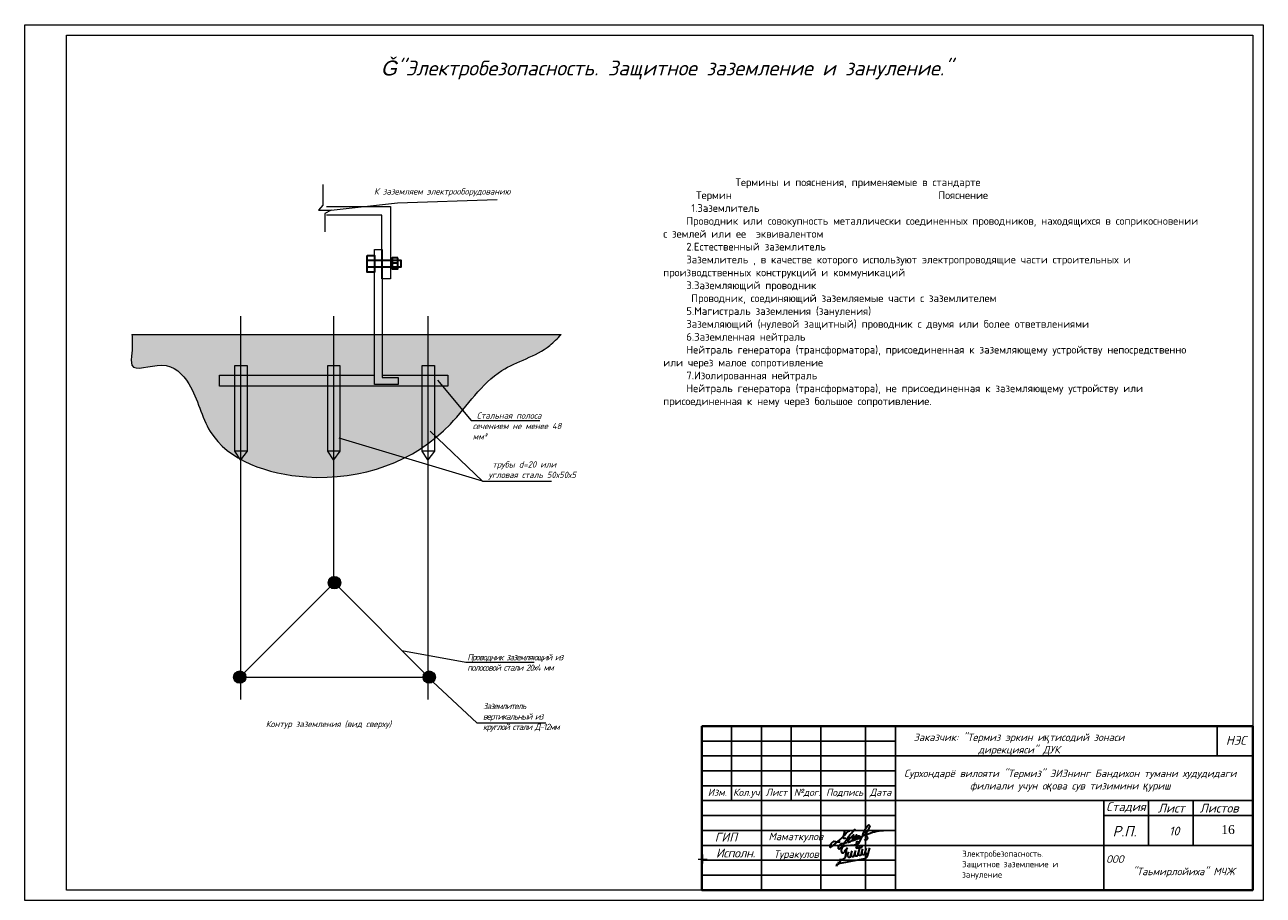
# Model space of a CAD drawing. Extents: x 10527 to 38813, y 13847 to 37526.
# Tile 31 of 256: x 35614 to 36029, y 32913 to 33205. Entities that reach past the tile are written whole.
import ezdxf

# ---------------------------------------------------------------- set-up
doc = ezdxf.new("R2010")
doc.units = 0
doc.header["$LTSCALE"] = 0.5
doc.header["$MEASUREMENT"] = 0
doc.linetypes.add('ACAD_ISO10W100', pattern=[18, 12, -3, 0, -3])
doc.layers.add('.', color=7, linetype='Continuous', lineweight=15)
doc.layers.add('GEODS_POINT_GRID#_B', color=7, linetype='Continuous', true_color=0x000000)
doc.layers.add('Размер  АР', color=64, linetype='Continuous')
doc.layers.add('Электрика', color=7, linetype='Continuous')
doc.styles.add('ICOCPEUR', font='isocpeui.ttf')
doc.styles.add('ISOCPEUR', font='isocpeui.ttf', dxfattribs={"height": 300})
doc.styles.add('OOO-Kazar', font='isocpeur.ttf', dxfattribs={"height": 300})
doc.styles.get("Standard").update_dxf_attribs({"font": 'times.ttf'})

# ---------------------------------------------------------------- blocks, each defined once
blk = doc.blocks.new('фываыа')
at = {"layer": '.', "lineweight": 18, "ltscale": 100}
h = blk.add_hatch(dxfattribs=at)
h.set_pattern_fill('AR-CONC', scale=3)
h.set_pattern_definition([(50, (0, 0), (546.554007, -47.817257), [57.15, -628.65]), (355, (0, 0), (-105.730264, 573.170536), [45.72, -502.921753]), (100.4514447, (45.55, -4), (440.823741, 525.353256), [48.570026, -534.270734]), (46.1842, (0, 152.4), (813.237123, -126.126984), [85.725, -942.975]), (96.6355576, (67.8, 141.9), (712.2124, 742.278374), [72.85507, -801.406824]), (351.184151, (0, 152.4), (712.2124, 742.278374), [68.5799, -754.379196]), (21, (76.2, 114.3), (454.843174, -306.795595), [57.15, -628.65]), (326, (76.2, 114.3), (185.406085, 552.563898), [45.72, -502.92]), (71.451445, (114.1, 88.73), (640.249258, 245.768307), [48.570026, -534.269813]), (37.5, (0, 0), (9.2658098, 253.6651166), [0, -496.824, 0, -510.54, 0, -504.825]), (7.5, (0, 0), (200.4589875, 300.5417245), [0, -291.084, 0, -485.394, 0, -192.405]), (327.5, (-169.93, 0), (406.7717855, -17.186232), [0, -190.5, 0, -594.36, 0, -788.67]), (317.5, (-246.13, 0), (444.387544, 76.279473), [0, -247.65, 0, -394.716, 0, -560.07])])
edge = h.paths.add_edge_path()
edge.add_spline(control_points=[(11890482, 7722510), (11890497, 7722233), (11890522, 7721769), (11890326, 7720590), (11892158, 7721405), (11893562, 7719948), (11894140, 7716789), (11899766, 7714857), (11905259, 7716861), (11907704, 7720937), (11910117, 7721510), (11910893, 7722325), (11911070, 7722510)], knot_values=[0, 0, 0, 0, 882.614278, 1472.767606, 2891.617004, 4482.627254, 6974.947264, 12083.16753, 19441.831514, 23001.254967, 25591.042668, 26354.566414, 26354.566414, 26354.566414, 26354.566414], degree=3, periodic=0)
edge.add_line((11911070, 7722510), (11890482, 7722510))
at = {"layer": 'Размер  АР', "color": 0, "lineweight": 18, "ltscale": 100}
blk.add_line((11890482, 7722510), (11911070, 7722510), dxfattribs=at)
blk.add_spline([(11890482, 7722510), (11890482, 7721628), (11890482, 7721038), (11891901, 7721038), (11893213, 7720138), (11894232, 7717863), (11898850, 7715680), (11905759, 7718213), (11908225, 7720779), (11910519, 7721982), (11911070, 7722510)], degree=3, dxfattribs=at)
blk = doc.blocks.new('CrossCoord_m1')
at = {"layer": 'GEODS_POINT_GRID#_B', "color": 3, "lineweight": 20, "true_color": 0x00ff00, "flags": 128}
for points in [[(-3, 0), (3, 0)], [(0, 3), (0, -3)]]:
    blk.add_lwpolyline(points, dxfattribs=at)
blk = doc.blocks.new('енаеар')
at = {"color": 5, "lineweight": 30, "ltscale": 100}
for points in [[(2775756, -500781), (2775800, -500660, -0.26657), (2775930, -500600), (2776320, -500570)], [(2776388, -500654, 0.666286), (2776257, -500677, 0.666286)], [(2775729, -501198), (2776546, -501043, 0.273537), (2776637, -500959)], [(2775905, -500732, 0.104122), (2775865, -500812), (2775861, -500833)]]:
    blk.add_lwpolyline(points, format="xyb", dxfattribs=at)
for points in [[(2775901, -500990), (2775947, -500710), (2775960, -500670)], [(2775969, -500933), (2776003, -500813)], [(2776070, -500970), (2776123, -500790)], [(2776079, -500940), (2776122, -500790)], [(2776089, -500910), (2776123, -500790)], [(2776190, -500947), (2776242, -500768)], [(2776201, -500910), (2776242, -500768)], [(2776208, -500888), (2776242, -500768)], [(2776250, -500700), (2776444, -500663), (2776454, -500633)], [(2776250, -500700), (2776258, -500673)], [(2776309, -500925), (2776362, -500745)], [(2776322, -500881), (2776362, -500745)], [(2776328, -500865), (2776388, -500654)], [(2776429, -500902), (2776482, -500722)], [(2776439, -500870), (2776481, -500722)], [(2776549, -500879), (2776601, -500700)], [(2776637, -500959), (2776719, -500679)], [(2775599, -501298), (2775618, -501214)], [(2775652, -501232), (2775671, -501148)], [(2775700, -501080), (2775820, -501060)], [(2775707, -501203), (2775727, -501119)]]:
    blk.add_lwpolyline(points, dxfattribs=at)
for centre, radius, start, end in [((2775812, -500800), 59.1, 161.6617, 325.8915), ((2775802, -500957), 104, 279.6859, 0.1623), ((2776020, -500950), 53.9, 161.5651, 349.2094), ((2776140, -500927), 53.9, 161.5651, 349.2094), ((2776259, -500905), 53.9, 161.5651, 349.2094), ((2776379, -500882), 53.9, 161.5651, 349.2094), ((2776499, -500859), 53.9, 161.5651, 349.2094), ((2776617, -500839), 53.9, 161.5651, 349.2094), ((2775765, -501379), 185, 101.288, 153.8492)]:
    blk.add_arc(centre, radius, start, end, dxfattribs=at)
blk = doc.blocks.new('2 Лайло')
at = {"color": 5, "lineweight": 30, "ltscale": 100}
for points in [[(2835430, -886930, 0.0997963), (2836784, -884956, 0.6711848), (2836459, -884556, 0.0918061), (2832640, -889070, 0.5697863), (2833090, -889446, 0.0924959), (2835880, -888310), (2838831, -884881, 1.0487229), (2838510, -884610, -0.0635172), (2835665, -887964, 0.749315), (2836129, -888489, 0.0576825), (2838940, -887230, 0.1188076), (2840300, -885630, 0.66771), (2839952, -885334, 0.0569221), (2838703, -886803, 0.8788279), (2839173, -887345, 0.0562181), (2841085, -885857, 0.9952462), (2840780, -885470, 0.1309776), (2839680, -886780, 0.6649566), (2839850, -887071, 0.1506579), (2842440, -885830, 0.1560771), (2847918, -878815, 1.0259242), (2846813, -878036, 0.120771), (2843130, -883850, -0.0475404), (2839410, -891490, -0.7227744), (2838720, -891330, -0.0915221), (2838820, -889340, -0.4991366), (2839300, -889110), (2840230, -889590)], [(2827360, -889570, -0.1061793), (2823120, -889140, 0.19071), (2821940, -889450, 0.1150572), (2820080, -892210, 0.6943743), (2820859, -893070, 0.0456854), (2832940, -881848, -0.871731), (2833250, -882330)], [(2832060, -890130, 0.1143931), (2827090, -891320, 0.3411049), (2825820, -893870, 0.4432524), (2826770, -894100, 0.1151467), (2829770, -890870, -0.0427712), (2837000, -880930, -0.8952041), (2837670, -881260), (2837486, -881633)], [(2830159, -884642, 0.0903848), (2830460, -882010, 0.6486397), (2830120, -882010, -0.1009124), (2829120, -885790, 0.6788591), (2831160, -886520)], [(2843940, -887400, 0.2683397), (2844540, -887870, 0.3712609), (2846430, -886600, 0.4192745), (2845640, -885670, -0.277164), (2844920, -885430, -0.3142166), (2845269, -884383, -0.0979697), (2857480, -881370)]]:
    blk.add_lwpolyline(points, format="xyb", dxfattribs=at)
blk = doc.blocks.new('ыв')
at = {"color": 7, "linetype": 'Continuous'}
for p, q in [((219455.2, 4533634.97), (219640.2, 4533634.97)), ((219455.2, 4533579.97), (219455.2, 4533634.97)), ((219465.2, 4533609.97), (219465.2, 4533634.97)), ((219475.2, 4533579.97), (219475.2, 4533634.97)), ((219485.2, 4533609.97), (219485.2, 4533634.97)), ((219495.2, 4533579.97), (219495.2, 4533634.97)), ((219510.2, 4533579.97), (219510.2, 4533634.97)), ((219520.2, 4533579.97), (219520.2, 4533634.97)), ((219520.2, 4533624.97), (219640.2, 4533624.97)), ((219455.2, 4533614.97), (219520.2, 4533614.97)), ((219455.2, 4533609.97), (219520.2, 4533609.97)), ((219520.2, 4533609.97), (219640.2, 4533609.97)), ((219590.2, 4533609.97), (219590.2, 4533579.97)), ((219605.2, 4533594.97), (219605.2, 4533609.97)), ((219620.14, 4533594.97), (219620.14, 4533609.97)), ((219590.2, 4533604.97), (219640.2, 4533604.97)), ((219520.2, 4533594.97), (219640.2, 4533594.97))]:
    blk.add_line(p, q, dxfattribs=at)
at = {"color": 7, "ltscale": 2}
blk.add_line((219628.2, 4533634.97), (219628.2, 4533624.97), dxfattribs=at)
at = {"lineweight": 40}
blk.add_lwpolyline([(219455.2, 4533634.97), (219640.2, 4533634.97), (219640.2, 4533579.97), (219455.2, 4533579.97)], close=True, dxfattribs=at)
at = {"color": 7, "linetype": 'Continuous'}
for points in [[(219455.2, 4533629.97), (219520.2, 4533629.97)], [(219455.2, 4533624.97), (219520.2, 4533624.97)], [(219455.2, 4533619.97), (219520.2, 4533619.97)], [(219455.2, 4533604.97), (219520.2, 4533604.97)], [(219455.2, 4533599.97), (219520.2, 4533599.97)], [(219455.2, 4533594.97), (219520.2, 4533594.97)], [(219455.2, 4533589.97), (219520.2, 4533589.97)], [(219455.2, 4533584.97), (219520.2, 4533584.97)]]:
    blk.add_lwpolyline(points, dxfattribs=at)
at = {"color": 5, "lineweight": 30, "xscale": 0.0004820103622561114, "yscale": 0.0004820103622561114, "zscale": 0.0004820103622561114}
blk.add_blockref('2 Лайло', (218138.89, 4534024.81), dxfattribs=at)
at = {"color": 3, "xscale": 0.01, "yscale": 0.01, "zscale": 0.01}
blk.add_blockref('енаеар', (191744.48, 4538600.97), dxfattribs=at)
at = {"layer": 'GEODS_POINT_GRID#_B', "color": 3, "true_color": 0x00ff00, "xscale": 0.5, "yscale": 0.5, "zscale": 0.5}
blk.add_blockref('CrossCoord_m1', (219455.45, 4533590.38), dxfattribs=at)
at = {"attachment_point": 5, "style": 'ISOCPEUR'}
for s, insert, char_height, width in [('Заказчик: "Термиз эркин и{\\fTimes New Roman|b0|i1|c204|p18;қ}тисодий зонаси\\Pдирекцияси" ДУК                                                          ', (219561.71, 4533628.83), 2.5005, 119.8228), ('Сурхондарё вилояти "Термиз" ЭИЗнинг Бандихон тумани худудидаги филиали учун о{\\fArial|b0|i1|c204|p34;қ}ова сув тизимини {\\fArial|b0|i1|c204|p34;қ}уриш', (219578.91, 4533616.68), 2.50048, 119.8228), ('ООО                               "Таьмирлойиха" МЧЖ', (219614.6, 4533587.93), 2.5005, 49.8095)]:
    blk.add_mtext(s, dxfattribs=dict(at, insert=insert, char_height=char_height, width=width))
at = {"color": 0, "linetype": 'Continuous', "lineweight": 5, "style": 'OOO-Kazar'}
for s, insert, char_height, attachment_point in [('{\\fISOCPEUR|b0|i1|c204|p34;НЭС}', (219634.58, 4533628.72), 3, 8), ('{\\fISOCPEUR|b0|i1|c204|p34;Изм.}', (219460.39, 4533613.97), 2.4, 2), ('{\\fISOCPEUR|b0|i1|c204|p34;Кол.уч.}', (219470.51, 4533613.97), 2.4, 2), ('{\\fISOCPEUR|b0|i1|c204|p34;Лист}', (219480.23, 4533613.97), 2.4, 2), ('{\\fISOCPEUR|b0|i1|c204|p34;№дог.}', (219490.59, 4533613.97), 2.4, 2), ('{\\fISOCPEUR|b0|i1|c204|p34;Подпись}', (219503.16, 4533613.97), 2.4, 2), ('{\\fISOCPEUR|b0|i1|c204|p34;Дата}', (219515.21, 4533613.97), 2.4, 2), ('{\\fISOCPEUR|b0|i1|c204|p34;Стадия}', (219597.61, 4533605.97), 3, 8), ('{\\fISOCPEUR|b0|i1|c204|p34;Лист }', (219612.85, 4533605.97), 3, 8), ('{\\fISOCPEUR|b0|i1|c204|p34;Листов }', (219628.89, 4533605.97), 3, 8), ('{\\fISOCPEUR|b0|i1|c204|p34;Р.П.}', (219597.15, 4533597.97), 3.5, 8), ('{\\fISOCPEUR|b0|i1|c204|p34;\\T0.95;Исполн.}', (219466.53, 4533593.88), 3, 2)]:
    blk.add_mtext(s, dxfattribs=dict(at, insert=insert, char_height=char_height, attachment_point=attachment_point))
at = {"color": 0, "ltscale": 0.1, "insert": (219629.62, 4533601.77), "char_height": 3, "attachment_point": 1}
blk.add_mtext_dynamic_manual_height_columns('16', width=9.8042, gutter_width=12.5, heights=[0], dxfattribs=at)
at = {"color": 0, "insert": (219459.55, 4533599.23), "char_height": 3, "attachment_point": 1}
blk.add_mtext('{\\fISOCPEUR|b0|i1|c204|p34;\\C256;ГИП}', dxfattribs=at)
at = {"char_height": 2.5005, "width": 21.8041}
for s, insert, attachment_point in [('{\\fISOCPEUR|b0|i1|c204|p34; Маматкулов}', (219476.01, 4533597.6), 4), ('{\\fISOCPEUR|b0|i1|c204|p34;Туракулов}', (219486.91, 4533591.66), 5)]:
    blk.add_mtext(s, dxfattribs=dict(at, insert=insert, attachment_point=attachment_point))

msp = doc.modelspace()

# ---------------------------------------------------------------- hatches: boundary and pattern name
at = {"layer": '.', "lineweight": 18, "ltscale": 100}
h = msp.add_hatch(color=0, dxfattribs=at)
h.dxf.hatch_style = 1
h.set_gradient(color2=(0, 0, 0), tint=1)
h.paths.add_polyline_path([(35719.685, 33017.809, 1), (35715.531, 33017.809, 1)])
h = msp.add_hatch(color=0, dxfattribs=at)
h.dxf.hatch_style = 1
h.set_gradient(color2=(0, 0, 0), tint=1)
h.paths.add_polyline_path([(35719.751, 33017.809, 1), (35715.598, 33017.809, 1)])
h = msp.add_hatch(color=0, dxfattribs=at)
h.dxf.hatch_style = 1
h.set_gradient(color2=(0, 0, 0), tint=1)
h.paths.add_polyline_path([(35687.904, 32986.132, 1), (35683.75, 32986.132, 1)])
h = msp.add_hatch(color=0, dxfattribs=at)
h.dxf.hatch_style = 1
h.set_gradient(color2=(0, 0, 0), tint=1)
h.paths.add_polyline_path([(35751.533, 32986.132, 1), (35747.379, 32986.132, 1)])

# ---------------------------------------------------------------- linework, layer by layer
at = {"layer": 'Размер  АР', "color": 0, "lineweight": 18, "ltscale": 100}
for p, q in [((35686.136, 33059.11, -629.582), (35684.196, 33061.922, -629.582)), ((35688.306, 33061.922, -629.582), (35686.136, 33059.11, -629.582)), ((35717.317, 33059.11, -629.582), (35715.377, 33061.922, -629.582)), ((35719.487, 33061.922, -629.582), (35717.317, 33059.11, -629.582)), ((35748.999, 33059.11, -629.582), (35747.059, 33061.922, -629.582)), ((35751.17, 33061.922, -629.582), (35748.999, 33059.11, -629.582))]:
    msp.add_line(p, q, dxfattribs=at)
at = {"layer": 'Размер  АР', "color": 0, "lineweight": 18, "elevation": -629.582}
for points in [[(36029.461, 32911.128), (35613.661, 32911.128), (35613.661, 33205.128), (36029.461, 33205.128)], [(35627.661, 33201.628), (36025.961, 33201.628), (36025.961, 32914.628), (35627.661, 32914.628)]]:
    msp.add_lwpolyline(points, close=True, dxfattribs=at)
at = {"layer": 'Размер  АР', "color": 0, "lineweight": 18, "ltscale": 100, "elevation": -629.582}
for points in [[(35713.731, 33151.476), (35713.731, 33144.522), (35712.242, 33142.832), (35716.483, 33142.832), (35714.386, 33141.812), (35714.386, 33135.589)], [(35714.926, 33144.063), (35733.593, 33144.063)], [(35716.483, 33142.832), (35738.835, 33145.356), (35772.314, 33146.416)], [(35733.593, 33144.061), (35736.469, 33144.061), (35736.469, 33119.839), (35733.593, 33119.839), (35733.593, 33141.236)], [(35733.593, 33141.236), (35714.926, 33141.236)], [(35731.052, 33086.675), (35731.044, 33086.675), (35731.044, 33129.688), (35733.606, 33129.688), (35733.606, 33086.675)], [(35733.606, 33087.496), (35755.721, 33087.496), (35755.721, 33083.74), (35679.054, 33083.74), (35679.054, 33087.496), (35731.044, 33087.496)], [(35733.606, 33086.675), (35738.992, 33086.675), (35738.992, 33084.363), (35731.052, 33084.363), (35731.052, 33086.675)], [(35752.21, 33085.843), (35763.587, 33072.218), (35786.538, 33072.218)], [(35749.718, 33068.732), (35767.288, 33051.862), (35790.458, 33051.862)], [(35719.128, 33066.422), (35767.174, 33051.971)], [(35717.641, 33017.842), (35685.827, 32986.132), (35749.182, 32986.132), (35717.608, 33017.809)], [(35740.294, 32995.049), (35761.751, 32991.106), (35784.702, 32991.106)], [(35749.011, 32986.132), (35765.452, 32970.75), (35788.622, 32970.75)]]:
    msp.add_lwpolyline(points, dxfattribs=at)
at = {"layer": 'Размер  АР', "color": 1, "lineweight": 30, "ltscale": 100, "elevation": -629.582}
for points in [[(35728.608, 33127.617), (35731.044, 33127.617), (35731.044, 33122.07), (35728.608, 33122.07)], [(35738.928, 33126.919), (35737.037, 33126.919), (35737.037, 33123.221), (35738.928, 33123.221)], [(35728.608, 33126.097), (35739.874, 33126.097), (35739.874, 33123.755), (35728.608, 33123.755)]]:
    msp.add_lwpolyline(points, close=True, dxfattribs=at)
msp.add_lwpolyline([(35738.928, 33125.05), (35737.037, 33125.05)], dxfattribs=at)
at = {"layer": 'Размер  АР', "color": 1, "linetype": 'ACAD_ISO10W100', "lineweight": 18, "ltscale": 100, "elevation": -629.582}
for points in [[(35686.138, 33107.248), (35686.138, 32978.625)], [(35717.325, 33107.248), (35717.325, 33018.529)], [(35749.011, 33107.248), (35749.011, 32978.625)]]:
    msp.add_lwpolyline(points, dxfattribs=at)
at = {"layer": 'Размер  АР', "color": 0, "lineweight": 18, "ltscale": 100, "elevation": -629.582}
for points in [[(35684.196, 33090.679), (35688.306, 33090.679), (35688.306, 33061.922), (35684.196, 33061.922)], [(35715.377, 33090.679), (35719.487, 33090.679), (35719.487, 33061.922), (35715.377, 33061.922)], [(35747.059, 33090.679), (35751.17, 33090.679), (35751.17, 33061.922), (35747.059, 33061.922)]]:
    msp.add_lwpolyline(points, close=True, dxfattribs=at)
at = {"layer": 'Размер  АР', "color": 0, "lineweight": 18, "ltscale": 100}
for centre in [(35717.608, 33017.809, -629.582), (35717.675, 33017.809, -629.582), (35685.827, 32986.132, -629.582), (35749.456, 32986.132, -629.582)]:
    msp.add_circle(centre, 2.077, dxfattribs=at)

# ---------------------------------------------------------------- block references
at = {"color": 18, "true_color": 0x000000}
msp.add_blockref('ыв', (-183614.234, -4500665.34, -629.582), dxfattribs=at)
at = {"layer": 'Размер  АР', "color": 0, "lineweight": 18, "xscale": 0.006999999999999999, "yscale": 0.006999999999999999, "zscale": 0.006999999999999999}
msp.add_blockref('фываыа', (-47583.736, -20956.428, -629.582), dxfattribs=at)

# ---------------------------------------------------------------- texts
at = {"lineweight": 15, "style": 'ISOCPEUR'}
msp.add_text('Ǧ\'\'Электробезопасность. Защитное заземление и зануление."', height=4.98212, dxfattribs=at).set_placement((35733.139, 33188.112, -629.582))
at = {"char_height": 2.1, "attachment_point": 1}
for s, insert, width, style in [(' К заземляем электрооборудованию', (35729.57, 33150.223, -629.582), 155.83499, 'ISOCPEUR'), (' Стальная полоса сечением не менее 48 мм²', (35764.068, 33074.962, -629.582), 29.83059, 'ISOCPEUR'), (' трубы d=20 или угловая сталь 50х50х5', (35769.333, 33058.564, -629.582), 29.83059, 'ICOCPEUR'), ('{\\T0.8;Проводник заземляющий из полосовой стали 20х4 мм }', (35762.232, 32993.85, -629.582), 32.55785, 'ISOCPEUR'), ('{\\T0.85;Заземлитель вертикальный из круглой стали Д-12мм}', (35767.498, 32977.452, -629.582), 29.83059, 'ICOCPEUR'), (' Контур заземления (вид сверху)', (35693.245, 32971.417, -629.582), 63.0452, 'ICOCPEUR'), ('{\\fISOCPEUR|b0|i0|c204|p32;Электробезопасность. Защитное заземление и зануление}', (35928.384, 32927.869, -629.582), 34.34664, 'ISOCPEUR')]:
    msp.add_mtext(s, dxfattribs=dict(at, insert=insert, width=width, style=style))
at = {"color": 0, "lineweight": 15, "ltscale": 0.1, "insert": (35999.592, 32934.416), "char_height": 2.9412, "width": 26.96073, "attachment_point": 5, "style": 'ISOCPEUR'}
msp.add_mtext('10', dxfattribs=at)
at = {"layer": 'Электрика', "lineweight": 25, "insert": (35828.027, 33162.5, -629.582), "char_height": 3.276, "width": 179.48096, "attachment_point": 1, "style": 'ICOCPEUR'}
msp.add_mtext('\\pi83.4348;{\\fISOCPEUR|b0|i1|c238|p34;          }\\P\\pi93.61026;{\\H0.64103x;\\P\\pi7.73955;\\fISOCPEUR|b0|i0|c204|p34;\\H1.235x;          Термины и пояснения, применяемые в стандарте\\P  Термин                                          Пояснение\\P 1.Заземлитель\\PПроводник или совокупность металлически соединенных проводников, находящихся в соприкосновении с землей или ее  эквивалентом\\P2.Естественный заземлитель\\PЗаземлитель , в качестве которого используют электропроводящие части строительных и производственных конструкций и коммуникаций\\P3.Заземляющий проводник\\P Проводник, соединяющий заземляемые части с заземлителем\\P5.Магистраль заземления (зануления)\\PЗаземляющий (нулевой защитный) проводник с двумя или более ответвлениями\\P6.Заземленная нейтраль\\PНейтраль генератора (трансформатора), присоединенная к заземляющему устройству непосредственно или через малое сопротивление\\P7.Изолированная нейтраль\\PНейтраль генератора (трансформатора), не присоединенная к заземляющему устройству или присоединенная к нему через большое сопротивление.}', dxfattribs=at)

doc.saveas('drawing.dxf')
